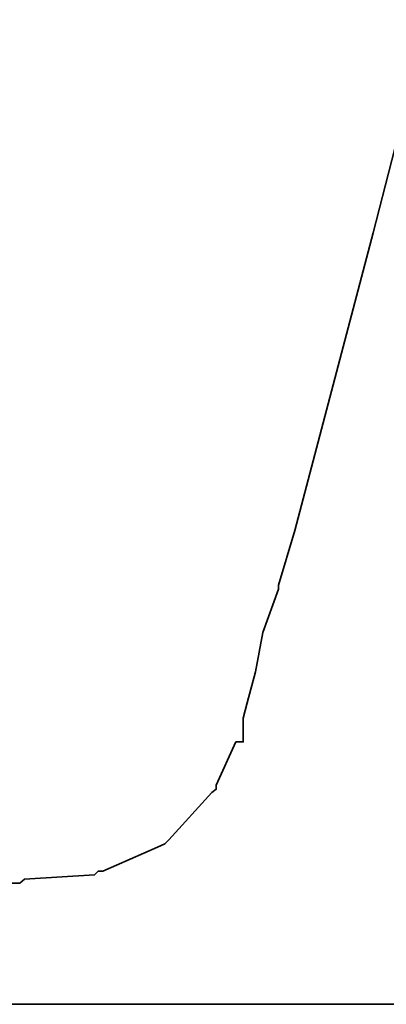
# Model space of a CAD drawing. Header units: millimetres. Extents: x -115 to 753, y -125 to 121.
# Tile 80 of 96: x 479.515 to 479.904, y 4.475 to 5.518. Entities that reach past the tile are written whole.
import ezdxf

# ---------------------------------------------------------------- set-up
doc = ezdxf.new("R2010")
doc.units = ezdxf.units.MM
doc.layers.add('DIM', color=4, linetype='Continuous')
doc.layers.add('layer 1', color=7, linetype='Continuous')

# ---------------------------------------------------------------- blocks, each defined once
blk = doc.blocks.new('TBI MOTION logo(完整正式版)')
at = {"layer": 'layer 1', "color": 22, "lineweight": 35}
blk.add_open_spline([(-40.59125, -7.943749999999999), (-40.59125, -7.943749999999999), (-40.97375, -7.943749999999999), (-40.97375, -7.943749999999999), (-40.97375, -7.943749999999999), (-40.97375, -7.943749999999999), (-41.38125, -7.943749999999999), (-41.38125, -7.943749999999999), (-41.38125, -7.943749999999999), (-41.38125, -7.943749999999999), (-41.54874999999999, -7.943749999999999), (-41.54874999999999, -7.943749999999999), (-41.54874999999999, -7.943749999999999), (-41.54874999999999, -7.943749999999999), (-41.59875, -7.943749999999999), (-41.59875, -7.943749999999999), (-41.59875, -7.943749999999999), (-41.59875, -7.943749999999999), (-41.88374999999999, -7.943749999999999), (-41.88374999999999, -7.943749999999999), (-41.88374999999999, -7.943749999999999), (-41.88374999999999, -7.943749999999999), (-41.90875, -7.91875), (-41.90875, -7.91875), (-41.90875, -7.91875), (-41.90875, -7.91875), (-42.19875, -7.871249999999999), (-42.19875, -7.871249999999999), (-42.19875, -7.871249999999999), (-42.19875, -7.871249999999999), (-42.43875, -7.82375), (-42.43875, -7.82375), (-42.43875, -7.82375), (-42.43875, -7.82375), (-42.45875, -7.82375), (-42.45875, -7.82375), (-42.45875, -7.82375), (-42.45875, -7.82375), (-42.48624999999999, -7.82375), (-42.48624999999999, -7.82375), (-42.48624999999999, -7.82375), (-42.48624999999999, -7.82375), (-42.67625, -7.723749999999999), (-42.67625, -7.723749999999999), (-42.67625, -7.723749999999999), (-42.67625, -7.723749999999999), (-42.70125, -7.70375), (-42.70125, -7.70375), (-42.70125, -7.70375), (-42.70125, -7.70375), (-42.72375, -7.678749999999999), (-42.72375, -7.678749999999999), (-42.72375, -7.678749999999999), (-42.72375, -7.678749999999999), (-42.86875, -7.488749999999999), (-42.86875, -7.488749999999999), (-42.86875, -7.488749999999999), (-42.86875, -7.488749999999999), (-42.89374999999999, -7.438749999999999), (-42.89374999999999, -7.438749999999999), (-42.89374999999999, -7.438749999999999), (-42.89374999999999, -7.438749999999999), (-42.91875, -7.388749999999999), (-42.91875, -7.388749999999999), (-42.91875, -7.388749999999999), (-42.91875, -7.388749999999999), (-42.93874999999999, -7.12875), (-42.93874999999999, -7.12875), (-42.93874999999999, -7.12875), (-42.93874999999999, -7.12875), (-42.96375, -7.103749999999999), (-42.96375, -7.103749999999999), (-42.96375, -7.103749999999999), (-42.96375, -7.103749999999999), (-42.96375, -7.053749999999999), (-42.96375, -7.053749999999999), (-42.96375, -7.053749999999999), (-42.96375, -7.053749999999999), (-42.96375, -7.00875), (-42.96375, -7.00875), (-42.96375, -7.00875), (-42.96375, -7.00875), (-42.91875, -6.69625), (-42.91875, -6.69625), (-42.91875, -6.69625), (-42.91875, -6.69625), (-42.91875, -6.62375), (-42.91875, -6.62375), (-42.91875, -6.62375), (-42.91875, -6.62375), (-42.91875, -6.59625), (-42.91875, -6.59625), (-42.91875, -6.59625), (-42.91875, -6.59625), (-42.91875, -6.57375), (-42.91875, -6.57375), (-42.91875, -6.57375), (-42.91875, -6.57375), (-42.91875, -6.528749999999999), (-42.91875, -6.528749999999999), (-42.91875, -6.528749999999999), (-42.91875, -6.528749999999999), (-42.89374999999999, -6.50375), (-42.89374999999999, -6.50375), (-42.89374999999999, -6.50375), (-42.89374999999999, -6.50375), (-42.84374999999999, -6.38375), (-42.84374999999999, -6.38375), (-42.84374999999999, -6.38375), (-42.84374999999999, -6.38375), (-42.84374999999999, -6.358749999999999), (-42.84374999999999, -6.358749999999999), (-42.84374999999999, -6.358749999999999), (-42.84374999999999, -6.358749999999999), (-42.74625, -6.143749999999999), (-42.74625, -6.143749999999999), (-42.74625, -6.143749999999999), (-42.74625, -6.143749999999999), (-42.70125, -5.853749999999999), (-42.70125, -5.853749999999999), (-42.70125, -5.853749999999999), (-42.70125, -5.853749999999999), (-42.60374999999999, -5.47125), (-42.60374999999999, -5.47125), (-42.60374999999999, -5.47125), (-42.60374999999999, -5.47125), (-42.60374999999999, -5.44875), (-42.60374999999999, -5.44875), (-42.60374999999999, -5.44875), (-42.60374999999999, -5.44875), (-42.38875, -4.678749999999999), (-42.38875, -4.678749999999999), (-42.38875, -4.678749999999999), (-42.38875, -4.678749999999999), (-42.36375, -4.653749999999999), (-42.36375, -4.653749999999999), (-42.36375, -4.653749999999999), (-42.36375, -4.653749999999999), (-42.12375, -3.69625), (-42.12375, -3.69625), (-42.12375, -3.69625), (-42.12375, -3.69625), (-42.12375, -3.67374), (-42.12375, -3.67374), (-42.12375, -3.67374), (-42.12375, -3.67374), (-41.78875, -2.593739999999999), (-41.78875, -2.593739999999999), (-41.78875, -2.593739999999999), (-41.78875, -2.593739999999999), (-41.18875, -0.19375), (-41.18875, -0.19375), (-41.18875, -0.19375), (-41.18875, -0.19375), (-40.54375, 2.20624), (-40.54375, 2.20624), (-40.54375, 2.20624), (-40.54375, 2.20624), (-40.25374999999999, 3.308749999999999), (-40.25374999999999, 3.308749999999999), (-40.25374999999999, 3.308749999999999), (-40.25374999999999, 3.308749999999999), (-39.98875, 4.27125), (-39.98875, 4.27125), (-39.98875, 4.27125), (-39.98875, 4.27125), (-39.77375, 5.131249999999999), (-39.77375, 5.131249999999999), (-39.77375, 5.131249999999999), (-39.77375, 5.131249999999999), (-39.67875, 5.47125), (-39.67875, 5.47125), (-39.67875, 5.47125), (-39.67875, 5.47125), (-39.60375, 5.756249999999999), (-39.60375, 5.756249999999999), (-39.60375, 5.756249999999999), (-39.60375, 5.756249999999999), (-39.60375, 5.78125), (-39.60375, 5.78125), (-39.60375, 5.78125), (-39.60375, 5.78125), (-39.50875, 5.97125), (-39.50875, 5.97125), (-39.50875, 5.97125), (-39.50875, 5.97125), (-39.50875, 6.138749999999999), (-39.50875, 6.138749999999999), (-39.50875, 6.138749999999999), (-39.50875, 6.138749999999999), (-39.48625, 6.166249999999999), (-39.48625, 6.166249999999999), (-39.48625, 6.166249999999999), (-39.48625, 6.166249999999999), (-39.46125, 6.286249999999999), (-39.46125, 6.286249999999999), (-39.46125, 6.286249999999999), (-39.46125, 6.286249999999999), (-39.46125, 6.426249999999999), (-39.46125, 6.426249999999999), (-39.46125, 6.426249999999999), (-39.46125, 6.426249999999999), (-39.41375, 6.426249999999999), (-39.41375, 6.426249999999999), (-39.41375, 6.426249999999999), (-39.41375, 6.426249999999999), (-39.29375, 6.69125), (-39.29375, 6.69125), (-39.29375, 6.69125), (-39.29375, 6.69125), (-39.26875, 6.741249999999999), (-39.26875, 6.741249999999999), (-39.26875, 6.741249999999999), (-39.26875, 6.741249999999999), (-39.24375, 6.76625), (-39.24375, 6.76625), (-39.24375, 6.76625), (-39.24375, 6.76625), (-38.98375, 7.006239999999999), (-38.98375, 7.006239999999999), (-38.98375, 7.006239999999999), (-38.98375, 7.006239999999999), (-38.95625, 7.026239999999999), (-38.95625, 7.026239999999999), (-38.95625, 7.026239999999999), (-38.95625, 7.026239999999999), (-38.78875, 7.126239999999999), (-38.78875, 7.126239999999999), (-38.78875, 7.126239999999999), (-38.78875, 7.126239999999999), (-38.76375, 7.126239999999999), (-38.76375, 7.126239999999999), (-38.76375, 7.126239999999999), (-38.76375, 7.126239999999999), (-38.74375, 7.126239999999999), (-38.74375, 7.126239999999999), (-38.74375, 7.126239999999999), (-38.74375, 7.126239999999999), (-38.52875, 7.171249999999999), (-38.52875, 7.171249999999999), (-38.52875, 7.171249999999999), (-38.52875, 7.171249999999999), (-38.52875, 7.196239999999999), (-38.52875, 7.196239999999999), (-38.52875, 7.196239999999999), (-38.52875, 7.196239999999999), (-38.50375, 7.196239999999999), (-38.50375, 7.196239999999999), (-38.50375, 7.196239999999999), (-38.50375, 7.196239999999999), (-38.26125, 7.21875), (-38.26125, 7.21875), (-38.26125, 7.21875), (-38.26125, 7.21875), (-38.23875000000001, 7.246239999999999), (-38.23875000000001, 7.246239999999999), (-38.23875000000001, 7.246239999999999), (-38.23875000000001, 7.246239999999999), (-38.21625, 7.246239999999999), (-38.21625, 7.246239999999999), (-38.21625, 7.246239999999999), (-38.21625, 7.246239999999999), (-38.18875, 7.246239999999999), (-38.18875, 7.246239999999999), (-38.18875, 7.246239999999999), (-38.18875, 7.246239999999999), (-37.90375, 7.246239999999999), (-37.90375, 7.246239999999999), (-37.90375, 7.246239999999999), (-37.90375, 7.246239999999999), (-37.85375, 7.246239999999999), (-37.85375, 7.246239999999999), (-37.85375, 7.246239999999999), (-37.85375, 7.246239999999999), (-37.75875, 7.246239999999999), (-37.75875, 7.246239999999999), (-37.75875, 7.246239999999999), (-37.75875, 7.246239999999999), (-37.42375, 7.246239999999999), (-37.42375, 7.246239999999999), (-37.42375, 7.246239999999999), (-37.42375, 7.246239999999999), (-37.08875, 7.246239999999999), (-37.08875, 7.246239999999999), (-37.08875, 7.246239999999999), (-37.08875, 7.246239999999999), (-37.06375, 7.246239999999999), (-37.06375, 7.246239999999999), (-37.06375, 7.246239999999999), (-37.06375, 7.246239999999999), (-37.06375, 7.266239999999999), (-37.06375, 7.266239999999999), (-37.06375, 7.266239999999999), (-37.06375, 7.266239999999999), (-37.03875, 7.291249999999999), (-37.03875, 7.291249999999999), (-37.03875, 7.291249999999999), (-37.03875, 7.291249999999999), (-37.03875, 7.31625), (-37.03875, 7.31625), (-37.03875, 7.31625), (-37.03875, 7.31625), (-36.94125, 7.676249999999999), (-36.94125, 7.676249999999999), (-36.94125, 7.676249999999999), (-36.94125, 7.676249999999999), (-36.86875, 7.98625), (-36.86875, 7.98625), (-36.86875, 7.98625), (-36.86875, 7.98625), (-36.98875000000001, 7.98625), (-36.98875000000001, 7.98625), (-36.98875000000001, 7.98625), (-36.98875000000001, 7.98625), (-37.42375, 7.98625), (-37.42375, 7.98625), (-37.42375, 7.98625), (-37.42375, 7.98625), (-37.94875, 7.98625), (-37.94875, 7.98625), (-37.94875, 7.98625), (-37.94875, 7.98625), (-38.57375, 7.98625), (-38.57375, 7.98625), (-38.57375, 7.98625), (-38.57375, 7.98625), (-39.29375, 7.98625), (-39.29375, 7.98625), (-39.29375, 7.98625), (-39.29375, 7.98625), (-40.82875, 7.98625), (-40.82875, 7.98625), (-40.82875, 7.98625), (-40.82875, 7.98625), (-42.36375, 7.98625), (-42.36375, 7.98625), (-42.36375, 7.98625), (-42.36375, 7.98625), (-43.08375, 7.98625), (-43.08375, 7.98625), (-43.08375, 7.98625), (-43.08375, 7.98625), (-43.70875, 7.98625), (-43.70875, 7.98625), (-43.70875, 7.98625), (-43.70875, 7.98625), (-44.23375, 7.98625), (-44.23375, 7.98625), (-44.23375, 7.98625), (-44.23375, 7.98625), (-44.66875, 7.98625), (-44.66875, 7.98625), (-44.66875, 7.98625), (-44.66875, 7.98625), (-44.88375, 7.98625), (-44.88375, 7.98625), (-44.88375, 7.98625), (-44.88375, 7.98625), (-44.90874999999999, 7.94125), (-44.90874999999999, 7.94125), (-44.90874999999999, 7.94125), (-44.90874999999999, 7.94125), (-44.90874999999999, 7.916249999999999), (-44.90874999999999, 7.916249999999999), (-44.90874999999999, 7.916249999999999), (-44.90874999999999, 7.916249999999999), (-45.00375, 7.55625), (-45.00375, 7.55625), (-45.00375, 7.55625), (-45.00375, 7.55625), (-45.05374999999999, 7.246239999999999), (-45.05374999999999, 7.246239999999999), (-45.05374999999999, 7.246239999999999), (-45.05374999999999, 7.246239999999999), (-44.61875, 7.246239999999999), (-44.61875, 7.246239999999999), (-44.61875, 7.246239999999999), (-44.61875, 7.246239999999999), (-44.11375, 7.246239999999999), (-44.11375, 7.246239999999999), (-44.11375, 7.246239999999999), (-44.11375, 7.246239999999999), (-43.99375, 7.246239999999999), (-43.99375, 7.246239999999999), (-43.99375, 7.246239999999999), (-43.99375, 7.246239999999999), (-43.94625, 7.246239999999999), (-43.94625, 7.246239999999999), (-43.94625, 7.246239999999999), (-43.94625, 7.246239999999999), (-43.92374, 7.246239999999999), (-43.92374, 7.246239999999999), (-43.92374, 7.246239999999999), (-43.92374, 7.246239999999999), (-43.65874999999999, 7.246239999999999), (-43.65874999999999, 7.246239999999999), (-43.65874999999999, 7.246239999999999), (-43.65874999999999, 7.246239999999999), (-43.63875, 7.21875), (-43.63875, 7.21875), (-43.63875, 7.21875), (-43.63875, 7.21875), (-43.46874999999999, 7.196239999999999), (-43.46874999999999, 7.196239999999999), (-43.46874999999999, 7.196239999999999), (-43.46874999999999, 7.196239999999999), (-43.39875, 7.196239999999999), (-43.39875, 7.196239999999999), (-43.39875, 7.196239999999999), (-43.39875, 7.196239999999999), (-43.37125, 7.171249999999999), (-43.37125, 7.171249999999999), (-43.37125, 7.171249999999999), (-43.37125, 7.171249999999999), (-43.34875, 7.171249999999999), (-43.34875, 7.171249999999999), (-43.34875, 7.171249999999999), (-43.34875, 7.171249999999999), (-43.20375, 7.126239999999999), (-43.20375, 7.126239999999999), (-43.20375, 7.126239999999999), (-43.20375, 7.126239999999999), (-43.05875, 7.076239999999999), (-43.05875, 7.076239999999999), (-43.05875, 7.076239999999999), (-43.05875, 7.076239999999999), (-43.01375, 7.076239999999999), (-43.01375, 7.076239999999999), (-43.01375, 7.076239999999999), (-43.01375, 7.076239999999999), (-42.98875, 7.026239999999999), (-42.98875, 7.026239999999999), (-42.98875, 7.026239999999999), (-42.98875, 7.026239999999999), (-42.79874999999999, 6.86125), (-42.79874999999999, 6.86125), (-42.79874999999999, 6.86125), (-42.79874999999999, 6.86125), (-42.77375, 6.81125), (-42.77375, 6.81125), (-42.77375, 6.81125), (-42.77375, 6.81125), (-42.74625, 6.76625), (-42.74625, 6.76625), (-42.74625, 6.76625), (-42.74625, 6.76625), (-42.72375, 6.47625), (-42.72375, 6.47625), (-42.72375, 6.47625), (-42.72375, 6.47625), (-42.70125, 6.45124), (-42.70125, 6.45124), (-42.70125, 6.45124), (-42.70125, 6.45124), (-42.70125, 6.426249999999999), (-42.70125, 6.426249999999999), (-42.70125, 6.426249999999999), (-42.70125, 6.426249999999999), (-42.72375, 6.40625), (-42.72375, 6.40625), (-42.72375, 6.40625), (-42.72375, 6.40625), (-42.74625, 5.97125), (-42.74625, 5.97125), (-42.74625, 5.97125), (-42.74625, 5.97125), (-42.74625, 5.94625), (-42.74625, 5.94625), (-42.74625, 5.94625), (-42.74625, 5.94625), (-42.74625, 5.926249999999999), (-42.74625, 5.926249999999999), (-42.74625, 5.926249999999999), (-42.74625, 5.926249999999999), (-42.77375, 5.876249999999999), (-42.77375, 5.876249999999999), (-42.77375, 5.876249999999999), (-42.77375, 5.876249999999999), (-42.81875, 5.80625), (-42.81875, 5.80625), (-42.81875, 5.80625), (-42.81875, 5.80625), (-42.86875, 5.63625), (-42.86875, 5.63625), (-42.86875, 5.63625), (-42.86875, 5.63625), (-42.91875, 5.39625), (-42.91875, 5.39625), (-42.91875, 5.39625), (-42.91875, 5.39625), (-42.91875, 5.37124), (-42.91875, 5.37124), (-42.91875, 5.37124), (-42.91875, 5.37124), (-43.01375, 5.10874), (-43.01375, 5.10874), (-43.01375, 5.10874), (-43.01375, 5.10874), (-43.10875, 4.771239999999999), (-43.10875, 4.771239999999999), (-43.10875, 4.771239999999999), (-43.10875, 4.771239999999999), (-43.29875, 3.956249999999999), (-43.29875, 3.956249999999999), (-43.29875, 3.956249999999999), (-43.29875, 3.956249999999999), (-43.58875, 2.951249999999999), (-43.58875, 2.951249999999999), (-43.58875, 2.951249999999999), (-43.58875, 2.951249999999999), (-43.87375, 1.87125), (-43.87375, 1.87125), (-43.87375, 1.87125), (-43.87375, 1.87125), (-44.52625, -0.50374), (-44.52625, -0.50374), (-44.52625, -0.50374), (-44.52625, -0.50374), (-45.14874999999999, -2.853749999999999), (-45.14874999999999, -2.853749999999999), (-45.14874999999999, -2.853749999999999), (-45.14874999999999, -2.853749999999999), (-45.43375, -3.95875), (-45.43375, -3.95875), (-45.43375, -3.95875), (-45.43375, -3.95875), (-45.69874999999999, -4.96875), (-45.69874999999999, -4.96875), (-45.69874999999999, -4.96875), (-45.69874999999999, -4.96875), (-45.91375, -5.78375), (-45.91375, -5.78375), (-45.91375, -5.78375), (-45.91375, -5.78375), (-46.01374999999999, -6.11875), (-46.01374999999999, -6.11875), (-46.01374999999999, -6.11875), (-46.01374999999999, -6.11875), (-46.01374999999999, -6.143749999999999), (-46.01374999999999, -6.143749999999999), (-46.01374999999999, -6.143749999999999), (-46.01374999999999, -6.143749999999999), (-46.10875, -6.40875), (-46.10875, -6.40875), (-46.10875, -6.40875), (-46.10875, -6.40875), (-46.15375, -6.648749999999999), (-46.15375, -6.648749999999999), (-46.15375, -6.648749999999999), (-46.15375, -6.648749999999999), (-46.20375, -6.83875), (-46.20375, -6.83875), (-46.20375, -6.83875), (-46.20375, -6.83875), (-46.22874999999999, -6.933749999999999), (-46.22874999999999, -6.933749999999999), (-46.22874999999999, -6.933749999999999), (-46.22874999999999, -6.933749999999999), (-46.22874999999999, -7.07875), (-46.22874999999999, -7.07875), (-46.22874999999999, -7.07875), (-46.22874999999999, -7.07875), (-46.27374999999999, -7.07875), (-46.27374999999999, -7.07875), (-46.27374999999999, -7.07875), (-46.27374999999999, -7.07875), (-46.39375, -7.34375), (-46.39375, -7.34375), (-46.39375, -7.34375), (-46.39375, -7.34375), (-46.39375, -7.36875), (-46.39375, -7.36875), (-46.39375, -7.36875), (-46.39375, -7.36875), (-46.42125, -7.388749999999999), (-46.42125, -7.388749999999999), (-46.42125, -7.388749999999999), (-46.42125, -7.388749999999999), (-46.68375, -7.678749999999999), (-46.68375, -7.678749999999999), (-46.68375, -7.678749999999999), (-46.68375, -7.678749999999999), (-46.70875, -7.70375), (-46.70875, -7.70375), (-46.70875, -7.70375), (-46.70875, -7.70375), (-46.75374999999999, -7.723749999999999), (-46.75374999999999, -7.723749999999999), (-46.75374999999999, -7.723749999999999), (-46.75374999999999, -7.723749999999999), (-47.08874999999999, -7.871249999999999), (-47.08874999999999, -7.871249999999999), (-47.08874999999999, -7.871249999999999), (-47.08874999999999, -7.871249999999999), (-47.11625, -7.871249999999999), (-47.11625, -7.871249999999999), (-47.11625, -7.871249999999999), (-47.11625, -7.871249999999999), (-47.13875, -7.893749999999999), (-47.13875, -7.893749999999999), (-47.13875, -7.893749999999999), (-47.13875, -7.893749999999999), (-47.56874999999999, -7.91875), (-47.56874999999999, -7.91875), (-47.56874999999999, -7.91875), (-47.56874999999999, -7.91875), (-47.59624999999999, -7.943749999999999), (-47.59624999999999, -7.943749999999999), (-47.59624999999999, -7.943749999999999), (-47.59624999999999, -7.943749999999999), (-47.64375, -7.943749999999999), (-47.64375, -7.943749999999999), (-47.64375, -7.943749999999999), (-47.64375, -7.943749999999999), (-47.73625, -7.943749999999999), (-47.73625, -7.943749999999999), (-47.73625, -7.943749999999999), (-47.73625, -7.943749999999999), (-48.07375, -7.943749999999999), (-48.07375, -7.943749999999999), (-48.07375, -7.943749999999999), (-48.07375, -7.943749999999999), (-48.36125, -7.943749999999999), (-48.36125, -7.943749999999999), (-48.36125, -7.943749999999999), (-48.36125, -7.943749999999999), (-48.36125, -7.966249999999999), (-48.36125, -7.966249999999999), (-48.36125, -7.966249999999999), (-48.36125, -7.966249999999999), (-48.36125, -7.991249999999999), (-48.36125, -7.991249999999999), (-48.36125, -7.991249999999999), (-48.36125, -7.991249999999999), (-48.38875, -8.013749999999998), (-48.38875, -8.013749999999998), (-48.38875, -8.013749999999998), (-48.38875, -8.013749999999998), (-48.50875, -8.34875), (-48.50875, -8.34875), (-48.50875, -8.34875), (-48.50875, -8.34875), (-48.55375, -8.68625), (-48.55375, -8.68625), (-48.55375, -8.68625), (-48.55375, -8.68625), (-48.45875, -8.68625), (-48.45875, -8.68625), (-48.45875, -8.68625), (-48.45875, -8.68625), (-48.07375, -8.68625), (-48.07375, -8.68625), (-48.07375, -8.68625), (-48.07375, -8.68625), (-47.52374999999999, -8.68625), (-47.52374999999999, -8.68625), (-47.52374999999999, -8.68625), (-47.52374999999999, -8.68625), (-46.92375, -8.68625), (-46.92375, -8.68625), (-46.92375, -8.68625), (-46.92375, -8.68625), (-46.25375, -8.68625), (-46.25375, -8.68625), (-46.25375, -8.68625), (-46.25375, -8.68625), (-46.20375, -8.68625), (-46.20375, -8.68625), (-46.20375, -8.68625), (-46.20375, -8.68625), (-44.71375, -8.68625), (-44.71375, -8.68625), (-44.71375, -8.68625), (-44.71375, -8.68625), (-43.22874999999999, -8.68625), (-43.22874999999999, -8.68625), (-43.22874999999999, -8.68625), (-43.22874999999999, -8.68625), (-42.55875, -8.68625), (-42.55875, -8.68625), (-42.55875, -8.68625), (-42.55875, -8.68625), (-42.50874999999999, -8.68625), (-42.50874999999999, -8.68625), (-42.50874999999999, -8.68625), (-42.50874999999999, -8.68625), (-41.93375, -8.68625), (-41.93375, -8.68625), (-41.93375, -8.68625), (-41.93375, -8.68625), (-41.38125, -8.68625), (-41.38125, -8.68625), (-41.38125, -8.68625), (-41.38125, -8.68625), (-40.97375, -8.68625), (-40.97375, -8.68625), (-40.97375, -8.68625), (-40.97375, -8.68625), (-40.78125, -8.68625), (-40.78125, -8.68625), (-40.78125, -8.68625), (-40.78125, -8.68625), (-40.78125, -8.638749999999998), (-40.78125, -8.638749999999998), (-40.78125, -8.638749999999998), (-40.78125, -8.638749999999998), (-40.75874999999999, -8.638749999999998), (-40.75874999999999, -8.638749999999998), (-40.75874999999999, -8.638749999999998), (-40.75874999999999, -8.638749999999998), (-40.66374999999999, -8.27875), (-40.66374999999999, -8.27875), (-40.66374999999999, -8.27875), (-40.66374999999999, -8.27875), (-40.59125, -7.943749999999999), (-40.59125, -7.943749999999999)], degree=3, knots=[0, 0, 0, 0, 0.0055865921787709, 0.0055865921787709, 0.0055865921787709, 0.0055865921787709, 0.0111731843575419, 0.0111731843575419, 0.0111731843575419, 0.0111731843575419, 0.0167597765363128, 0.0167597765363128, 0.0167597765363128, 0.0167597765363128, 0.0223463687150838, 0.0223463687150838, 0.0223463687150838, 0.0223463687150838, 0.0279329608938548, 0.0279329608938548, 0.0279329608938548, 0.0279329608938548, 0.0335195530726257, 0.0335195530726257, 0.0335195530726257, 0.0335195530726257, 0.0391061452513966, 0.0391061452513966, 0.0391061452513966, 0.0391061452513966, 0.0446927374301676, 0.0446927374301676, 0.0446927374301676, 0.0446927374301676, 0.0502793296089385, 0.0502793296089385, 0.0502793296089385, 0.0502793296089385, 0.0558659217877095, 0.0558659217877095, 0.0558659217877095, 0.0558659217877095, 0.0614525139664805, 0.0614525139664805, 0.0614525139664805, 0.0614525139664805, 0.0670391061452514, 0.0670391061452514, 0.0670391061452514, 0.0670391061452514, 0.0726256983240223, 0.0726256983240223, 0.0726256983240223, 0.0726256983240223, 0.0782122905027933, 0.0782122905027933, 0.0782122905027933, 0.0782122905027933, 0.0837988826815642, 0.0837988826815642, 0.0837988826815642, 0.0837988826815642, 0.0893854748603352, 0.0893854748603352, 0.0893854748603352, 0.0893854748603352, 0.0949720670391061, 0.0949720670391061, 0.0949720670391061, 0.0949720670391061, 0.1005586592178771, 0.1005586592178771, 0.1005586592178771, 0.1005586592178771, 0.106145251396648, 0.106145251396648, 0.106145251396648, 0.106145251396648, 0.1117318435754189, 0.1117318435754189, 0.1117318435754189, 0.1117318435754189, 0.1173184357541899, 0.1173184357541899, 0.1173184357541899, 0.1173184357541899, 0.1229050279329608, 0.1229050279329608, 0.1229050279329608, 0.1229050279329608, 0.1284916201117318, 0.1284916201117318, 0.1284916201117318, 0.1284916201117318, 0.1340782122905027, 0.1340782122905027, 0.1340782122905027, 0.1340782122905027, 0.1396648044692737, 0.1396648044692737, 0.1396648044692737, 0.1396648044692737, 0.1452513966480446, 0.1452513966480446, 0.1452513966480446, 0.1452513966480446, 0.1508379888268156, 0.1508379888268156, 0.1508379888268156, 0.1508379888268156, 0.1564245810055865, 0.1564245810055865, 0.1564245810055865, 0.1564245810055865, 0.1620111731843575, 0.1620111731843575, 0.1620111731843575, 0.1620111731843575, 0.1675977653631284, 0.1675977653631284, 0.1675977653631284, 0.1675977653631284, 0.1731843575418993, 0.1731843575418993, 0.1731843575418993, 0.1731843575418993, 0.1787709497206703, 0.1787709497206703, 0.1787709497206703, 0.1787709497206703, 0.1843575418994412, 0.1843575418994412, 0.1843575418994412, 0.1843575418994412, 0.1899441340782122, 0.1899441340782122, 0.1899441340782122, 0.1899441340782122, 0.1955307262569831, 0.1955307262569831, 0.1955307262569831, 0.1955307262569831, 0.2011173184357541, 0.2011173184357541, 0.2011173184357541, 0.2011173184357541, 0.206703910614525, 0.206703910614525, 0.206703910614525, 0.206703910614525, 0.2122905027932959, 0.2122905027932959, 0.2122905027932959, 0.2122905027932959, 0.2178770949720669, 0.2178770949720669, 0.2178770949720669, 0.2178770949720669, 0.2234636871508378, 0.2234636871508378, 0.2234636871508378, 0.2234636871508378, 0.2290502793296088, 0.2290502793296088, 0.2290502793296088, 0.2290502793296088, 0.2346368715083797, 0.2346368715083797, 0.2346368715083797, 0.2346368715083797, 0.2402234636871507, 0.2402234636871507, 0.2402234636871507, 0.2402234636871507, 0.2458100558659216, 0.2458100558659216, 0.2458100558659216, 0.2458100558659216, 0.2513966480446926, 0.2513966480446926, 0.2513966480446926, 0.2513966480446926, 0.2569832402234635, 0.2569832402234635, 0.2569832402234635, 0.2569832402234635, 0.2625698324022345, 0.2625698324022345, 0.2625698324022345, 0.2625698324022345, 0.2681564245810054, 0.2681564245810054, 0.2681564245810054, 0.2681564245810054, 0.2737430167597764, 0.2737430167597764, 0.2737430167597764, 0.2737430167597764, 0.2793296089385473, 0.2793296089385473, 0.2793296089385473, 0.2793296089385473, 0.2849162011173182, 0.2849162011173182, 0.2849162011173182, 0.2849162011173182, 0.2905027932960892, 0.2905027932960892, 0.2905027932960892, 0.2905027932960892, 0.2960893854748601, 0.2960893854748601, 0.2960893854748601, 0.2960893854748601, 0.3016759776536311, 0.3016759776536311, 0.3016759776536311, 0.3016759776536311, 0.3072625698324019, 0.3072625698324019, 0.3072625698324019, 0.3072625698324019, 0.312849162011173, 0.312849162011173, 0.312849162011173, 0.312849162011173, 0.3184357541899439, 0.3184357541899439, 0.3184357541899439, 0.3184357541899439, 0.3240223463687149, 0.3240223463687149, 0.3240223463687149, 0.3240223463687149, 0.3296089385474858, 0.3296089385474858, 0.3296089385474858, 0.3296089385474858, 0.3351955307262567, 0.3351955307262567, 0.3351955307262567, 0.3351955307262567, 0.3407821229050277, 0.3407821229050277, 0.3407821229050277, 0.3407821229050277, 0.3463687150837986, 0.3463687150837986, 0.3463687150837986, 0.3463687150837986, 0.3519553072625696, 0.3519553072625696, 0.3519553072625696, 0.3519553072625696, 0.3575418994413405, 0.3575418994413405, 0.3575418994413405, 0.3575418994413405, 0.3631284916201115, 0.3631284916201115, 0.3631284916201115, 0.3631284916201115, 0.3687150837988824, 0.3687150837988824, 0.3687150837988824, 0.3687150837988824, 0.3743016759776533, 0.3743016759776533, 0.3743016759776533, 0.3743016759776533, 0.3798882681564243, 0.3798882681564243, 0.3798882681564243, 0.3798882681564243, 0.3854748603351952, 0.3854748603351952, 0.3854748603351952, 0.3854748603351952, 0.3910614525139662, 0.3910614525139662, 0.3910614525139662, 0.3910614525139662, 0.3966480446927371, 0.3966480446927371, 0.3966480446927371, 0.3966480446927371, 0.4022346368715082, 0.4022346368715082, 0.4022346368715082, 0.4022346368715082, 0.407821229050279, 0.407821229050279, 0.407821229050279, 0.407821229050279, 0.4134078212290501, 0.4134078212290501, 0.4134078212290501, 0.4134078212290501, 0.4189944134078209, 0.4189944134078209, 0.4189944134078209, 0.4189944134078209, 0.4245810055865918, 0.4245810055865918, 0.4245810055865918, 0.4245810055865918, 0.4301675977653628, 0.4301675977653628, 0.4301675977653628, 0.4301675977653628, 0.4357541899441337, 0.4357541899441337, 0.4357541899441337, 0.4357541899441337, 0.4413407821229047, 0.4413407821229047, 0.4413407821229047, 0.4413407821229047, 0.4469273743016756, 0.4469273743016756, 0.4469273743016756, 0.4469273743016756, 0.4525139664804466, 0.4525139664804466, 0.4525139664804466, 0.4525139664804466, 0.4581005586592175, 0.4581005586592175, 0.4581005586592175, 0.4581005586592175, 0.4636871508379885, 0.4636871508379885, 0.4636871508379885, 0.4636871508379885, 0.4692737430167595, 0.4692737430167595, 0.4692737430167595, 0.4692737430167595, 0.4748603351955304, 0.4748603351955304, 0.4748603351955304, 0.4748603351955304, 0.4804469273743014, 0.4804469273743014, 0.4804469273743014, 0.4804469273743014, 0.4860335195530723, 0.4860335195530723, 0.4860335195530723, 0.4860335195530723, 0.4916201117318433, 0.4916201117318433, 0.4916201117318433, 0.4916201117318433, 0.4972067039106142, 0.4972067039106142, 0.4972067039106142, 0.4972067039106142, 0.5027932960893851, 0.5027932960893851, 0.5027932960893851, 0.5027932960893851, 0.508379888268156, 0.508379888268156, 0.508379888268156, 0.508379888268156, 0.513966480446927, 0.513966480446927, 0.513966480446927, 0.513966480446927, 0.519553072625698, 0.519553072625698, 0.519553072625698, 0.519553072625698, 0.525139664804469, 0.525139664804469, 0.525139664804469, 0.525139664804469, 0.53072625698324, 0.53072625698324, 0.53072625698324, 0.53072625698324, 0.536312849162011, 0.536312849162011, 0.536312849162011, 0.536312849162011, 0.541899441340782, 0.541899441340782, 0.541899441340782, 0.541899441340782, 0.547486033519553, 0.547486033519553, 0.547486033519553, 0.547486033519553, 0.553072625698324, 0.553072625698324, 0.553072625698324, 0.553072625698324, 0.558659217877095, 0.558659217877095, 0.558659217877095, 0.558659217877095, 0.564245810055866, 0.564245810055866, 0.564245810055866, 0.564245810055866, 0.569832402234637, 0.569832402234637, 0.569832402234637, 0.569832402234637, 0.575418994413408, 0.575418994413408, 0.575418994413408, 0.575418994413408, 0.581005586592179, 0.581005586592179, 0.581005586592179, 0.581005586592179, 0.58659217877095, 0.58659217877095, 0.58659217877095, 0.58659217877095, 0.592178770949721, 0.592178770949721, 0.592178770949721, 0.592178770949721, 0.5977653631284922, 0.5977653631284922, 0.5977653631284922, 0.5977653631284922, 0.603351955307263, 0.603351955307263, 0.603351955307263, 0.603351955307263, 0.608938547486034, 0.608938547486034, 0.608938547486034, 0.608938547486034, 0.6145251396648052, 0.6145251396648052, 0.6145251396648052, 0.6145251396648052, 0.6201117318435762, 0.6201117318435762, 0.6201117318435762, 0.6201117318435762, 0.6256983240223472, 0.6256983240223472, 0.6256983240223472, 0.6256983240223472, 0.631284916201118, 0.631284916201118, 0.631284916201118, 0.631284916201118, 0.6368715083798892, 0.6368715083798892, 0.6368715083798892, 0.6368715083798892, 0.6424581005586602, 0.6424581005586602, 0.6424581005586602, 0.6424581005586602, 0.6480446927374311, 0.6480446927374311, 0.6480446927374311, 0.6480446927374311, 0.6536312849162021, 0.6536312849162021, 0.6536312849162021, 0.6536312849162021, 0.6592178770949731, 0.6592178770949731, 0.6592178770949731, 0.6592178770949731, 0.6648044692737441, 0.6648044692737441, 0.6648044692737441, 0.6648044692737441, 0.6703910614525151, 0.6703910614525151, 0.6703910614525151, 0.6703910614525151, 0.6759776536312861, 0.6759776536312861, 0.6759776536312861, 0.6759776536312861, 0.6815642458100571, 0.6815642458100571, 0.6815642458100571, 0.6815642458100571, 0.687150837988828, 0.687150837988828, 0.687150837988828, 0.687150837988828, 0.6927374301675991, 0.6927374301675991, 0.6927374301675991, 0.6927374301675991, 0.69832402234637, 0.69832402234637, 0.69832402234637, 0.69832402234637, 0.703910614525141, 0.703910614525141, 0.703910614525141, 0.703910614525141, 0.7094972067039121, 0.7094972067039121, 0.7094972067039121, 0.7094972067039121, 0.715083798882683, 0.715083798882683, 0.715083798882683, 0.715083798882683, 0.7206703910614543, 0.7206703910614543, 0.7206703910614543, 0.7206703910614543, 0.7262569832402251, 0.7262569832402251, 0.7262569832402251, 0.7262569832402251, 0.731843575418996, 0.731843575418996, 0.731843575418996, 0.731843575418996, 0.7374301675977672, 0.7374301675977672, 0.7374301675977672, 0.7374301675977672, 0.7430167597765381, 0.7430167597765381, 0.7430167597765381, 0.7430167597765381, 0.7486033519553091, 0.7486033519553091, 0.7486033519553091, 0.7486033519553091, 0.75418994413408, 0.75418994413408, 0.75418994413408, 0.75418994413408, 0.7597765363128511, 0.7597765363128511, 0.7597765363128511, 0.7597765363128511, 0.7653631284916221, 0.7653631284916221, 0.7653631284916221, 0.7653631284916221, 0.770949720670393, 0.770949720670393, 0.770949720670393, 0.770949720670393, 0.7765363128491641, 0.7765363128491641, 0.7765363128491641, 0.7765363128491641, 0.7821229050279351, 0.7821229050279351, 0.7821229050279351, 0.7821229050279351, 0.787709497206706, 0.787709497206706, 0.787709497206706, 0.787709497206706, 0.7932960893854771, 0.7932960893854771, 0.7932960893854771, 0.7932960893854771, 0.798882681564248, 0.798882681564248, 0.798882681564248, 0.798882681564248, 0.8044692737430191, 0.8044692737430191, 0.8044692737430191, 0.8044692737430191, 0.8100558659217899, 0.8100558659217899, 0.8100558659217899, 0.8100558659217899, 0.8156424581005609, 0.8156424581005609, 0.8156424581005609, 0.8156424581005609, 0.8212290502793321, 0.8212290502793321, 0.8212290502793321, 0.8212290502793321, 0.8268156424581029, 0.8268156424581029, 0.8268156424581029, 0.8268156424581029, 0.8324022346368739, 0.8324022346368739, 0.8324022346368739, 0.8324022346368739, 0.8379888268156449, 0.8379888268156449, 0.8379888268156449, 0.8379888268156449, 0.8435754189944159, 0.8435754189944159, 0.8435754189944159, 0.8435754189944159, 0.8491620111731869, 0.8491620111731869, 0.8491620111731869, 0.8491620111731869, 0.8547486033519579, 0.8547486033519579, 0.8547486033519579, 0.8547486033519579, 0.8603351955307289, 0.8603351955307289, 0.8603351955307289, 0.8603351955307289, 0.8659217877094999, 0.8659217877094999, 0.8659217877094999, 0.8659217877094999, 0.8715083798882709, 0.8715083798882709, 0.8715083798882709, 0.8715083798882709, 0.8770949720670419, 0.8770949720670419, 0.8770949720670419, 0.8770949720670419, 0.8826815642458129, 0.8826815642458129, 0.8826815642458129, 0.8826815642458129, 0.888268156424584, 0.888268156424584, 0.888268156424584, 0.888268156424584, 0.8938547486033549, 0.8938547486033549, 0.8938547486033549, 0.8938547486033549, 0.8994413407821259, 0.8994413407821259, 0.8994413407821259, 0.8994413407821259, 0.9050279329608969, 0.9050279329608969, 0.9050279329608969, 0.9050279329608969, 0.9106145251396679, 0.9106145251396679, 0.9106145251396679, 0.9106145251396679, 0.9162011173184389, 0.9162011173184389, 0.9162011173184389, 0.9162011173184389, 0.9217877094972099, 0.9217877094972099, 0.9217877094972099, 0.9217877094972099, 0.9273743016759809, 0.9273743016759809, 0.9273743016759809, 0.9273743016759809, 0.9329608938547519, 0.9329608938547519, 0.9329608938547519, 0.9329608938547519, 0.9385474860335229, 0.9385474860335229, 0.9385474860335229, 0.9385474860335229, 0.944134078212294, 0.944134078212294, 0.944134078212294, 0.944134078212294, 0.9497206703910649, 0.9497206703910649, 0.9497206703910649, 0.9497206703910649, 0.9553072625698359, 0.9553072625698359, 0.9553072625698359, 0.9553072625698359, 0.960893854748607, 0.960893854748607, 0.960893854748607, 0.960893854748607, 0.9664804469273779, 0.9664804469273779, 0.9664804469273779, 0.9664804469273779, 0.972067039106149, 0.972067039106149, 0.972067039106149, 0.972067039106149, 0.9776536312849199, 0.9776536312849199, 0.9776536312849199, 0.9776536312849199, 0.9832402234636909, 0.9832402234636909, 0.9832402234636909, 0.9832402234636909, 0.988826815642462, 0.988826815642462, 0.988826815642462, 0.988826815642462, 0.9944134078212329, 0.9944134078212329, 0.9944134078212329, 0.9944134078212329, 1, 1, 1, 1], dxfattribs=at)

msp = doc.modelspace()

# ---------------------------------------------------------------- block references
at = {"layer": 'DIM', "xscale": 0.1729727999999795, "yscale": 0.1729727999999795, "zscale": 0.1729727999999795}
msp.add_blockref('TBI MOTION logo(完整正式版)', (487.7485377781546, 5.97700432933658), dxfattribs=at)

doc.saveas('drawing.dxf')
